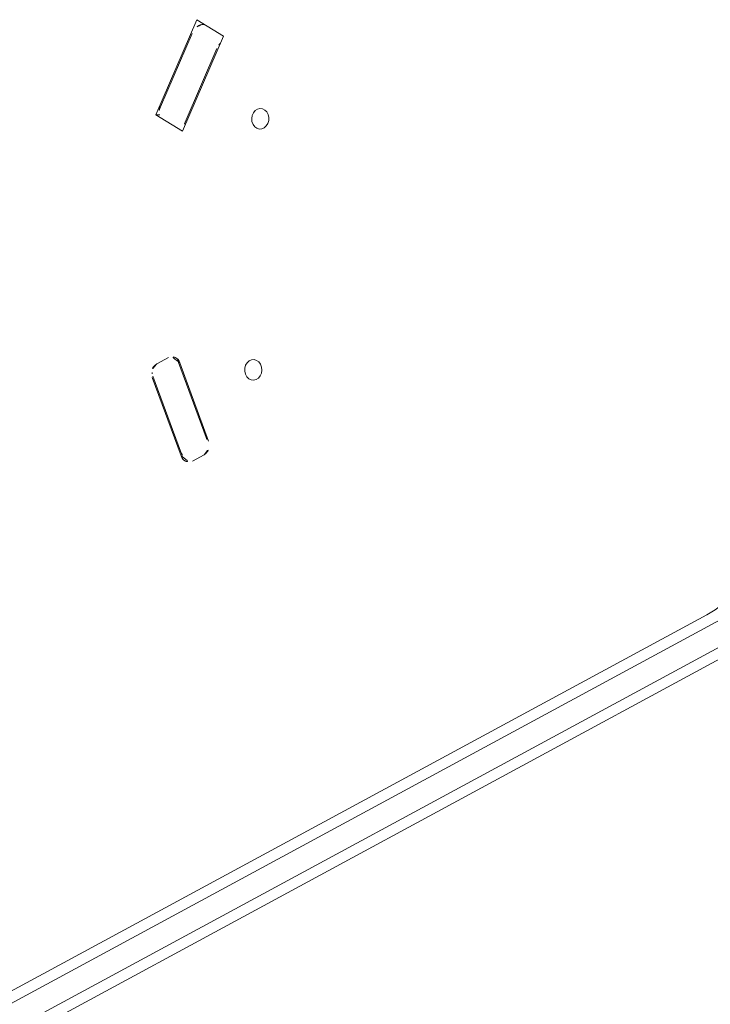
# Model space of a CAD drawing. Extents: x 5459245 to 5462690, y 5971016 to 5972523.
# Tile 59 of 136: x 5462443.65 to 5462443.917, y 5972215.391 to 5972215.772. Entities that reach past the tile are written whole.
import ezdxf

# ---------------------------------------------------------------- set-up
doc = ezdxf.new("R2010")
doc.units = 0
doc.layers.add('A_MAŁA ARCHITEKTURA', color=195, linetype='CONTINUOUS', lineweight=9)

# ---------------------------------------------------------------- blocks, each defined once
blk = doc.blocks.new('MEGA')
at = {"layer": 'A_MAŁA ARCHITEKTURA'}
for p, q in [((5462446.141560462, 5972218.202451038), (5462445.348149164, 5972218.660527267)), ((5462446.145706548, 5972218.195269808), (5462445.35229525, 5972218.653346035)), ((5462446.081140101, 5972218.25261804), (5462445.404229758, 5972218.643432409)), ((5462446.085286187, 5972218.245436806), (5462445.408375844, 5972218.636251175)), ((5462446.173806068, 5972218.541418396), (5462446.134165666, 5972218.535696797)), ((5462446.168306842, 5972218.540196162), (5462446.137666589, 5972218.535774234)), ((5462446.173806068, 5972218.529335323), (5462446.173806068, 5972218.541418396)), ((5462446.173806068, 5972218.53785737), (5462446.173242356, 5972218.538833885)), ((5462446.134165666, 5972218.535696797), (5462446.134165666, 5972218.523613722)), ((5462446.134925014, 5972218.534381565), (5462446.134165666, 5972218.535696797)), ((5462446.134165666, 5972218.523613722), (5462446.173806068, 5972218.529335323)), ((5462446.168306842, 5972218.528976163), (5462446.137666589, 5972218.524554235)), ((5462446.046804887, 5972218.483600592), (5462446.026817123, 5972218.458212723)), ((5462446.028231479, 5972218.459323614), (5462446.047381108, 5972218.483647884)), ((5462446.056673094, 5972218.482325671), (5462446.052188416, 5972218.484914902)), ((5462446.037281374, 5972218.452171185), (5462446.057269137, 5972218.477559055)), ((5462446.037948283, 5972218.453713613), (5462446.057097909, 5972218.478037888)), ((5462446.027413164, 5972218.453446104), (5462446.031897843, 5972218.450856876))]:
    blk.add_line(p, q, dxfattribs=at)
at = {"layer": 'A_MAŁA ARCHITEKTURA', "flags": 128}
for points in [[(5462446.156975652, 5972218.498726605), (5462446.157548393, 5972218.499699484), (5462446.157804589, 5972218.500739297), (5462446.157721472, 5972218.501753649), (5462446.157306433, 5972218.50265241), (5462446.156596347, 5972218.503355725), (5462446.155654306, 5972218.503801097), (5462446.154564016, 5972218.503948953), (5462446.153422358, 5972218.503786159), (5462446.152330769, 5972218.503327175), (5462446.151386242, 5972218.502612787), (5462446.150672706, 5972218.501706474), (5462446.150253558, 5972218.500688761), (5462446.150166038, 5972218.499650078), (5462446.15041793, 5972218.498682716), (5462446.15098685, 5972218.497872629), (5462446.151822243, 5972218.497291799), (5462446.152849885, 5972218.496991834), (5462446.153978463, 5972218.496999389), (5462446.155107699, 5972218.497313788), (5462446.156137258, 5972218.497907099), (5462446.156975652, 5972218.498726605)], [(5462446.057990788, 5972218.478968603), (5462446.057586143, 5972218.47859427), (5462446.057097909, 5972218.478037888)], [(5462446.066820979, 5972218.453580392), (5462446.066248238, 5972218.452607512), (5462446.065992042, 5972218.451567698), (5462446.066075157, 5972218.450553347), (5462446.066490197, 5972218.449654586), (5462446.067200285, 5972218.448951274), (5462446.068142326, 5972218.448505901), (5462446.069232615, 5972218.448358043), (5462446.070374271, 5972218.448520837), (5462446.07146586, 5972218.448979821), (5462446.072410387, 5972218.449694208), (5462446.073123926, 5972218.450600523), (5462446.073543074, 5972218.451618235), (5462446.073630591, 5972218.452656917), (5462446.073378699, 5972218.45362428), (5462446.072809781, 5972218.454434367), (5462446.071974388, 5972218.455015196), (5462446.070946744, 5972218.455315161), (5462446.069818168, 5972218.455307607), (5462446.068688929, 5972218.454993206), (5462446.067659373, 5972218.454399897), (5462446.066820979, 5972218.453580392)], [(5462446.081140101, 5972218.25261804), (5462446.084511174, 5972218.25088211), (5462446.088084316, 5972218.24944864), (5462446.091832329, 5972218.248328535), (5462446.095726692, 5972218.247530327), (5462446.099737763, 5972218.247060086), (5462446.103835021, 5972218.24692139), (5462446.107987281, 5972218.247115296), (5462446.112162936, 5972218.247640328), (5462446.116330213, 5972218.248492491), (5462446.120457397, 5972218.249665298), (5462446.124513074, 5972218.251149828), (5462446.128466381, 5972218.252934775), (5462446.132287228, 5972218.255006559), (5462446.135946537, 5972218.257349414), (5462446.13941646, 5972218.259945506), (5462446.142670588, 5972218.262775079), (5462446.145684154, 5972218.265816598), (5462446.148434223, 5972218.269046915)]]:
    blk.add_lwpolyline(points, dxfattribs=at)
at = {"layer": 'A_MAŁA ARCHITEKTURA'}
for centre, radius, start, end in [((5462446.169557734, 5972218.535106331), 0.005241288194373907, 45.33187388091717, 103.8075360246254), ((5462446.137655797, 5972218.532512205), 0.003262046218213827, 89.81047478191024, 150.3045992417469), ((5462446.169410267, 5972218.52132535), 0.007729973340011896, 79.00960516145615, 98.20678951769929), ((5462446.138199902, 5972218.519639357), 0.004943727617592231, 96.19293696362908, 122.3949354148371), ((5462446.050292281, 5972218.480998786), 0.004351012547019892, 64.16428730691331, 143.2748276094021), ((5462446.052011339, 5972218.480096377), 0.005835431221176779, 127.8941195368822, 142.5108703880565), ((5462446.055009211, 5972218.479697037), 0.003110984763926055, 316.5882466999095, 57.66685154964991), ((5462446.029077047, 5972218.456074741), 0.003110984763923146, 136.5882466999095, 237.6668515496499), ((5462446.033309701, 5972218.455086), 0.006614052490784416, 140.1560941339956, 177.580029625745), ((5462446.04405591, 5972218.448911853), 0.007769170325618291, 141.8258925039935, 159.519988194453), ((5462446.03379398, 5972218.454772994), 0.004351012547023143, 244.1642873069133, 323.274827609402)]:
    blk.add_arc(centre, radius, start, end, dxfattribs=at)

msp = doc.modelspace()

# ---------------------------------------------------------------- block references
at = {"layer": 'A_MAŁA ARCHITEKTURA', "color": 6, "rotation": 58.39971502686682}
msp.add_blockref('MEGA', (7686859.594493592, -1809666.166885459), dxfattribs=at)

doc.saveas('drawing.dxf')
